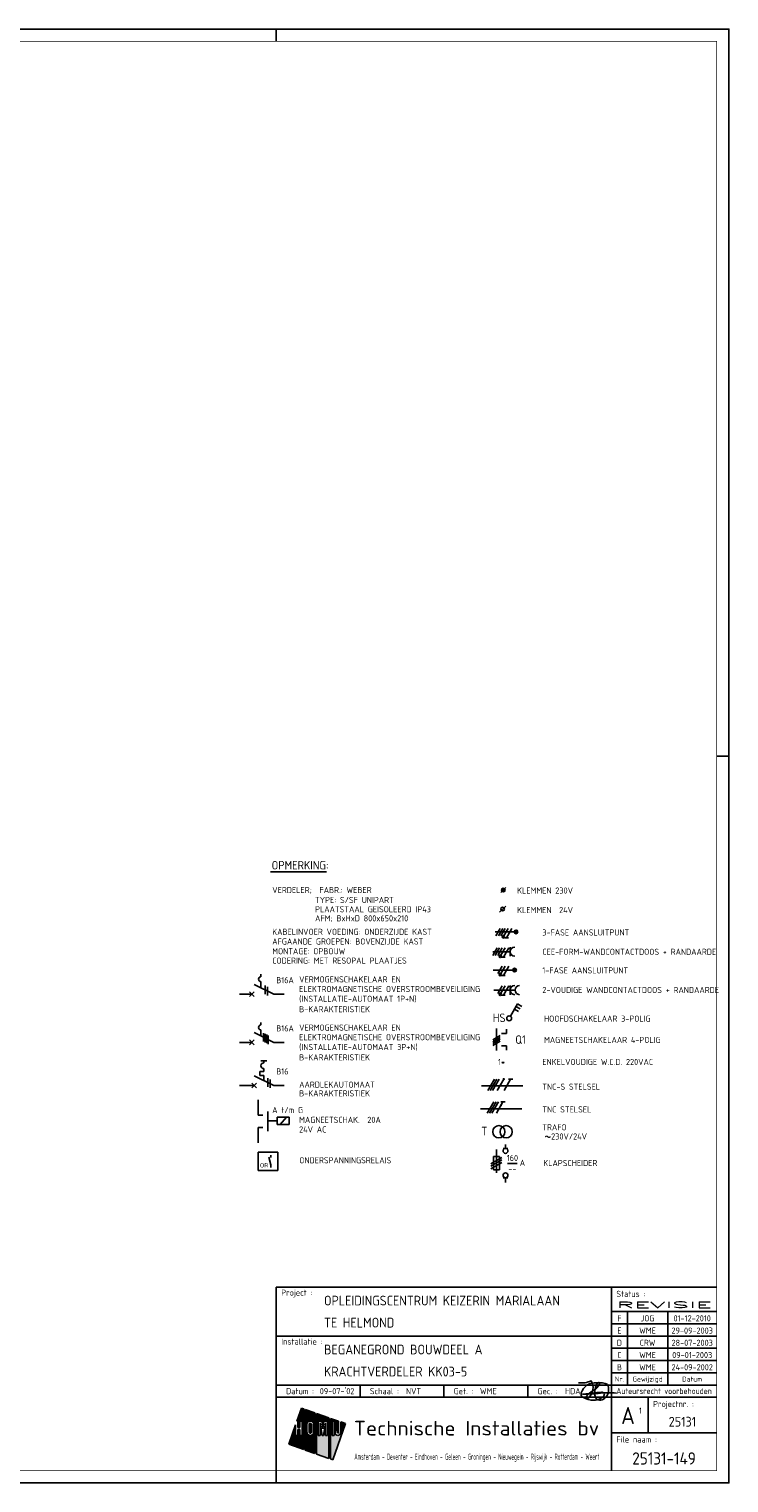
# Model space of a CAD drawing. Header units: millimetres. Extents: x 0 to 841, y 0 to 594.
# Tile 5 of 5: x 555 to 841, y 0 to 594. Entities that reach past the tile are written whole.
import ezdxf
from ezdxf.enums import TextEntityAlignment as Align

# ---------------------------------------------------------------- set-up
doc = ezdxf.new("R2010")
doc.units = ezdxf.units.MM
doc.linetypes.add('HIDDEN', pattern=[9.525, 6.35, -3.175])
doc.layers.get('0').update_dxf_attribs({"linetype": 'CONTINUOUS'})
for name, color, linetype in [('02-61-50-lijn050', 90, 'CONTINUOUS'), ('1', 7, 'CONTINUOUS'), ('40', 1, 'CONTINUOUS'), ('41', 2, 'CONTINUOUS'), ('70', 1, 'CONTINUOUS'), ('71', 2, 'CONTINUOUS'), ('EL$2B---_KADER', 4, 'CONTINUOUS'), ('LIJN025', 10, 'CONTINUOUS'), ('LIJN035', 50, 'CONTINUOUS'), ('LIJN050', 90, 'CONTINUOUS'), ('TEKST18', 210, 'CONTINUOUS'), ('TEKST25', 10, 'CONTINUOUS'), ('TEKST35', 50, 'CONTINUOUS'), ('TEKST50', 90, 'CONTINUOUS'), ('TEKST70', 130, 'CONTINUOUS')]:
    doc.layers.add(name, color=color, linetype=linetype)
doc.styles.add('5_0', font='iso.shx')
doc.styles.add('HELV', font='ISO.SHX')
doc.styles.add('ISO', font='ISO.SHX')
doc.styles.add('NEN', font='iso.shx')
doc.styles.add('ROMAND', font='romand')

# ---------------------------------------------------------------- blocks, each defined once
blk = doc.blocks.new('A1')
at = {"layer": 'LIJN025'}
for p, q in [((205, 589), (205, 594)), ((340.5, 589), (340.5, 594)), ((476, 589), (476, 594)), ((656, 589), (656, 594)), ((0, 297), (25, 297)), ((836, 297), (841, 297)), ((0, 148.5), (25, 148.5)), ((793, 80), (793, 5)), ((793, 70), (836, 70)), ((799.5, 70), (799.5, 40)), ((816, 70), (816, 40)), ((656, 60), (793, 60)), ((793, 65), (836, 65)), ((793, 60), (836, 60)), ((793, 55), (836, 55)), ((793, 50), (836, 50)), ((793, 45), (836, 45)), ((656, 40), (836, 40)), ((690.25, 35), (690.25, 40)), ((724.5, 35), (724.5, 40)), ((758.75, 35), (758.75, 40)), ((656, 35), (836, 35)), ((666.28, 30.55), (664.44, 25.28)), ((667.23, 30.22), (666.28, 30.55)), ((667.23, 13.64), (667.23, 30.22)), ((667.85, 30), (667.85, 13.42)), ((671.81, 28.62), (667.85, 30)), ((808, 35), (808, 20.5)), ((664.44, 25.28), (664.78, 25.28)), ((664.78, 25.28), (664.78, 22.62)), ((665.68, 22.62), (665.68, 25.28)), ((665.68, 25.28), (666.58, 25.28)), ((666.58, 25.28), (666.58, 19.41)), ((668.51, 23.91), (668.61, 24.43)), ((668.51, 20.8), (668.51, 23.91)), ((668.61, 24.43), (668.9, 24.86)), ((668.9, 24.86), (669.35, 25.18)), ((669.35, 25.18), (669.88, 25.28)), ((669.39, 23.89), (669.46, 24.14)), ((669.39, 20.81), (669.39, 23.89)), ((669.46, 24.14), (669.63, 24.32)), ((669.63, 24.32), (669.89, 24.39)), ((669.88, 25.28), (670.41, 25.18)), ((669.89, 24.39), (670.13, 24.32)), ((670.13, 24.32), (670.31, 24.14)), ((670.31, 24.14), (670.38, 23.89)), ((670.38, 23.89), (670.38, 20.81)), ((670.41, 25.18), (670.85, 24.88)), ((670.85, 24.88), (671.14, 24.45)), ((671.14, 24.45), (671.25, 23.91)), ((671.25, 23.91), (671.25, 20.8)), ((671.81, 12.03), (671.81, 28.62)), ((672.49, 28.38), (672.49, 11.8)), ((677.53, 26.61), (672.49, 28.38)), ((673.1, 25.28), (674.62, 25.28)), ((673.1, 19.41), (673.1, 25.28)), ((673.87, 24.56), (673.87, 19.41)), ((674.72, 19.41), (673.87, 24.56)), ((674.62, 25.28), (675, 22.14)), ((675, 22.14), (675.38, 25.28)), ((676.15, 24.56), (675.29, 19.41)), ((675.38, 25.28), (676.92, 25.28)), ((676.15, 19.41), (676.15, 24.56)), ((676.92, 25.28), (676.92, 19.41)), ((677.53, 10.03), (677.53, 26.61)), ((678.21, 26.37), (678.21, 9.79)), ((681.46, 25.24), (678.21, 26.37)), ((678.81, 25.28), (679.69, 25.28)), ((678.81, 19.41), (678.81, 25.28)), ((679.14, 9.47), (684.31, 24.24)), ((679.69, 25.28), (679.69, 19.41)), ((681.46, 20.62), (681.46, 25.24)), ((682.31, 24.94), (682.31, 20.61)), ((684.31, 24.24), (682.31, 24.94)), ((663.88, 23.67), (661.11, 15.78)), ((663.88, 19.41), (663.88, 23.67)), ((664.78, 19.41), (663.88, 19.41)), ((664.78, 22.62), (665.68, 22.62)), ((664.78, 21.86), (664.78, 19.41)), ((665.68, 21.86), (664.78, 21.86)), ((665.68, 19.41), (665.68, 21.86)), ((666.58, 19.41), (665.68, 19.41)), ((668.61, 20.28), (668.51, 20.8)), ((668.91, 19.82), (668.61, 20.28)), ((669.37, 19.52), (668.91, 19.82)), ((669.91, 19.41), (669.37, 19.52)), ((669.45, 20.57), (669.39, 20.81)), ((669.64, 20.38), (669.45, 20.57)), ((669.89, 20.32), (669.64, 20.38)), ((670.14, 20.38), (669.89, 20.32)), ((670.43, 19.53), (669.91, 19.41)), ((670.32, 20.56), (670.14, 20.38)), ((670.38, 20.81), (670.32, 20.56)), ((670.86, 19.83), (670.43, 19.53)), ((671.15, 20.26), (670.86, 19.83)), ((671.25, 20.8), (671.15, 20.26)), ((673.87, 19.41), (673.1, 19.41)), ((675.29, 19.41), (674.72, 19.41)), ((676.92, 19.41), (676.15, 19.41)), ((679.69, 19.41), (678.81, 19.41)), ((680.02, 21.54), (680.88, 21.54)), ((680.02, 20.61), (680.02, 21.54)), ((680.09, 20.16), (680.02, 20.61)), ((680.34, 19.76), (680.09, 20.16)), ((680.7, 19.5), (680.34, 19.76)), ((681.16, 19.41), (680.7, 19.5)), ((680.88, 21.54), (680.88, 20.62)), ((680.88, 20.62), (680.97, 20.41)), ((680.97, 20.41), (681.17, 20.33)), ((681.61, 19.5), (681.16, 19.41)), ((681.17, 20.33), (681.37, 20.41)), ((681.37, 20.41), (681.46, 20.62)), ((681.99, 19.77), (681.61, 19.5)), ((682.24, 20.17), (681.99, 19.77)), ((682.31, 20.61), (682.24, 20.17)), ((793, 20.5), (836, 20.5)), ((661.11, 15.78), (667.23, 13.64)), ((667.85, 13.42), (671.81, 12.03)), ((672.49, 11.8), (677.53, 10.03)), ((678.21, 9.79), (679.14, 9.47)), ((205, 0), (205, 5)), ((340.5, 0), (340.5, 5)), ((476, 0), (476, 5)), ((656, 0), (656, 5))]:
    blk.add_line(p, q, dxfattribs=at)
blk.add_lwpolyline([(0, 0), (0, 594), (841, 594), (841, 0)], close=True, dxfattribs=at)
for points in [[(664.44, 25.28), (666.28, 30.55), (667.23, 25.28), (667.23, 30.22)], [(667.85, 25.28), (667.85, 30), (671.81, 25.28), (671.81, 28.62)], [(664.78, 22.62), (664.78, 25.28), (665.68, 22.62), (665.68, 25.28)], [(666.58, 19.41), (666.58, 25.28), (667.23, 19.41), (667.23, 25.28)], [(669.35, 25.18), (667.85, 25.28), (669.88, 25.28), (667.85, 25.28)], [(668.9, 24.86), (667.85, 25.28), (669.35, 25.18), (667.85, 25.28)], [(668.61, 24.43), (667.85, 25.28), (668.9, 24.86), (667.85, 25.28)], [(667.85, 23.91), (667.85, 25.28), (668.51, 23.91), (668.61, 24.43)], [(667.85, 20.8), (667.85, 23.91), (668.51, 20.8), (668.51, 23.91)], [(669.39, 23.89), (669.46, 24.14), (670.38, 23.89), (670.31, 24.14)], [(669.39, 20.81), (669.39, 23.89), (670.38, 20.81), (670.38, 23.89)], [(669.46, 24.14), (669.63, 24.32), (670.31, 24.14), (670.13, 24.32)], [(669.63, 24.32), (669.89, 24.39), (670.13, 24.32), (669.89, 24.39)], [(670.41, 25.18), (669.88, 25.28), (670.41, 25.18), (671.81, 25.28)], [(670.85, 24.88), (670.41, 25.18), (670.85, 24.88), (671.81, 25.28)], [(671.14, 24.45), (670.85, 24.88), (671.14, 24.45), (671.81, 25.28)], [(671.25, 23.91), (671.14, 24.45), (671.81, 23.91), (671.81, 25.28)], [(671.25, 20.8), (671.25, 23.91), (671.81, 20.8), (671.81, 23.91)], [(672.49, 25.28), (672.49, 28.38), (677.53, 25.28), (677.53, 26.61)], [(672.49, 19.41), (672.49, 25.28), (673.1, 19.41), (673.1, 25.28)], [(673.87, 19.41), (673.87, 24.56), (674.72, 19.41), (673.87, 24.56)], [(675, 22.14), (674.62, 25.28), (675, 22.14), (675.38, 25.28)], [(675.29, 19.41), (676.15, 24.56), (676.15, 19.41), (676.15, 24.56)], [(676.92, 19.41), (676.92, 25.28), (677.53, 19.41), (677.53, 25.28)], [(679.69, 25.28), (678.21, 26.37), (681.46, 25.24), (678.21, 26.37)], [(678.81, 25.28), (678.21, 26.37), (679.69, 25.28), (678.21, 26.37)], [(678.21, 19.41), (678.21, 26.37), (678.81, 19.41), (678.81, 25.28)], [(679.69, 25.24), (679.69, 25.28), (681.46, 25.24)], [(679.69, 21.54), (679.69, 25.24), (681.46, 21.54), (681.46, 25.24)], [(682.31, 20.61), (682.31, 24.94), (683.04, 20.61), (684.31, 24.24)], [(661.11, 15.78), (662.39, 19.41), (667.23, 13.64), (667.23, 19.41)], [(662.39, 19.41), (663.88, 23.67), (663.88, 19.41), (663.88, 23.67)], [(664.78, 19.41), (664.78, 21.86), (665.68, 19.41), (665.68, 21.86)], [(667.85, 19.41), (668.51, 20.8), (667.85, 19.41), (668.61, 20.28)], [(667.85, 19.41), (667.85, 20.8), (667.85, 19.41), (668.51, 20.8)], [(667.85, 19.41), (668.61, 20.28), (667.85, 19.41), (668.91, 19.82)], [(667.85, 19.41), (668.91, 19.82), (667.85, 19.41), (669.37, 19.52)], [(667.85, 19.41), (669.37, 19.52), (667.85, 19.41), (669.91, 19.41)], [(667.85, 13.42), (667.85, 19.41), (671.81, 12.03), (671.81, 19.41)], [(669.45, 20.57), (669.39, 20.81), (670.32, 20.56), (670.38, 20.81)], [(669.64, 20.38), (669.45, 20.57), (670.14, 20.38), (670.32, 20.56)], [(669.89, 20.32), (669.64, 20.38), (669.89, 20.32), (670.14, 20.38)], [(669.91, 19.41), (670.43, 19.53), (669.91, 19.41), (671.81, 19.41)], [(670.43, 19.53), (670.86, 19.83), (670.43, 19.53), (671.81, 19.41)], [(670.86, 19.83), (671.15, 20.26), (670.86, 19.83), (671.81, 19.41)], [(671.81, 19.41), (671.15, 20.26), (671.81, 20.8), (671.25, 20.8)], [(672.49, 11.8), (672.49, 19.41), (677.53, 10.03), (677.53, 19.41)], [(678.21, 9.79), (678.21, 19.41), (679.14, 9.47), (682.62, 19.41)], [(679.69, 19.41), (679.69, 21.54), (680.02, 20.61), (680.02, 21.54)], [(679.69, 19.41), (680.02, 20.61), (679.69, 19.41), (680.09, 20.16)], [(679.69, 19.41), (680.09, 20.16), (679.69, 19.41), (680.34, 19.76)], [(679.69, 19.41), (680.34, 19.76), (679.69, 19.41), (680.7, 19.5)], [(679.69, 19.41), (680.7, 19.5), (679.69, 19.41), (681.16, 19.41)], [(680.02, 20.61), (680.02, 21.54), (680.09, 20.16), (680.02, 20.61)], [(681.46, 20.62), (680.88, 21.54), (681.46, 20.62), (681.46, 21.54)], [(681.37, 20.41), (680.88, 21.54), (681.46, 20.62), (680.88, 21.54)], [(681.17, 20.33), (680.88, 21.54), (681.37, 20.41), (680.88, 21.54)], [(680.97, 20.41), (680.88, 21.54), (681.17, 20.33), (680.88, 21.54)], [(680.88, 20.62), (680.88, 21.54), (680.97, 20.41), (680.88, 21.54)], [(681.16, 19.41), (682.62, 19.41), (681.61, 19.5), (682.62, 19.41)], [(682.62, 19.41), (681.61, 19.5), (682.62, 19.41), (681.99, 19.77)], [(682.62, 19.41), (681.99, 19.77), (683.04, 20.61), (682.24, 20.17)], [(682.24, 20.17), (682.31, 20.61), (682.24, 20.17), (683.04, 20.61)]]:
    blk.add_solid(points, dxfattribs=at)
at = {"layer": 'LIJN050'}
for p, q in [((836, 80), (656, 80)), ((656, 80), (656, 5))]:
    blk.add_line(p, q, dxfattribs=at)
at = {"layer": 'LIJN050', "const_width": 0.2}
blk.add_lwpolyline([(836, 5), (836, 589), (25, 589), (25, 5)], close=True, dxfattribs=at)
at = {"layer": 'TEKST18', "style": 'ISO'}
for s, p in [('Nr.', (796.25, 41.43)), ('Gewijzigd', (807.75, 41.43)), ('Datum', (826, 41.43))]:
    blk.add_text(s, height=2, dxfattribs=at).set_placement(p, align=Align.CENTER)
at = {"layer": 'TEKST18', "style": 'ISO', "width": 0.67468}
blk.add_text('Amsterdam - Deventer - Eindhoven - Geleen - Groningen - Nieuwegein - Rijswijk - Rotterdam - Weert', height=2.5, dxfattribs=at).set_placement((687.88, 9.47), (788, 9.47), align=Align.FIT)
at = {"layer": 'TEKST25', "style": 'ISO'}
for s, p in [('Project :', (658, 76.5)), ('Status :', (795, 76)), ('Installatie :', (658, 56.5)), ('Datum :', (660, 36.25)), ('Schaal :', (694.25, 36.25)), ('Get. :', (728.5, 36.25)), ('Gec. :', (762.75, 36.25)), ('Projectnr. :', (810, 31)), ('File naam :', (795, 16.5))]:
    blk.add_text(s, height=2.5, dxfattribs=at).set_placement(p)
at = {"layer": 'TEKST25', "style": 'ISO', "width": 1.015814}
blk.add_text('Auteursrecht voorbehouden', height=2.5, dxfattribs=at).set_placement((795, 36.3), (834, 36.3), align=Align.FIT)
at = {"layer": 'TEKST25', "style": 'ROMAND', "width": 2.899115}
blk.add_attdef('STATUS', text='', height=2.5, dxfattribs=at).set_placement((795, 71.5), (834, 71.5), align=Align.FIT)
at = {"layer": 'TEKST25', "style": 'ISO'}
for tag, p in [('E', (796.25, 66)), ('NAAM-E', (807.75, 66)), ('DATUM-E', (826, 66)), ('D', (796.25, 61)), ('NAAM-D', (807.75, 61)), ('DATUM-D', (826, 61)), ('C', (796.25, 56)), ('B', (796.25, 51)), ('NAAM-B', (807.75, 51)), ('NAAM-C', (807.75, 56)), ('DATUM-B', (826, 51)), ('DATUM-C', (826, 56)), ('A', (796.25, 46)), ('NAAM-A', (807.75, 46)), ('DATUM-A', (826, 46))]:
    blk.add_attdef(tag, text='', height=2.5, dxfattribs=at).set_placement(p, align=Align.CENTER)
for tag, p in [('DATUM', (673.75, 36.25)), ('SCHAAL', (709, 36.25)), ('GETEKEND', (739.25, 36.25)), ('GECONTOL.', (774, 36.25)), ('FORMAAT', (804.25, 28.25))]:
    blk.add_attdef(tag, p, '', height=2.5, dxfattribs=at)
at = {"layer": 'TEKST35', "style": 'ISO'}
for tag, p in [('PROJECT', (675.5, 72.5)), ('PLAATS', (675.5, 63.5)), ('INSTALLATIE-REGEL1', (675.5, 52.5)), ('INSTALLATIE-REGEL2', (675.5, 43.5))]:
    blk.add_attdef(tag, p, '', height=4, dxfattribs=at)
blk.add_attdef('PROJ.NR.', text='', height=4, dxfattribs=at).set_placement((822, 23), align=Align.CENTER)
at = {"layer": 'TEKST50', "style": 'HELV', "width": 1.169753}
blk.add_text('Technische Installaties bv', height=6, dxfattribs=at).set_placement((687.72, 19.36), (787.99, 19.36), align=Align.FIT)
at = {"layer": 'TEKST50', "style": 'ISO'}
blk.add_attdef('FILE-NAAM', text='', height=5, dxfattribs=at).set_placement((814.5, 7.5), align=Align.CENTER)
at = {"layer": 'TEKST70', "style": 'HELV'}
blk.add_text('A', height=7, dxfattribs=at).set_placement((799.75, 24), align=Align.CENTER)
blk = doc.blocks.new('PRHDAA4')
at = {"layer": '02-61-50-lijn050', "color": 50, "linetype": 'ByBlock', "flags": 128}
blk.add_lwpolyline([(1.04, 2.03, 0.043806), (-6.39, 1.89, -0.031193), (-12.8, 1.6), (-7.61, 2.16, 0.003454), (-5.1, 2.36, -0.231177), (-3.95, 1.92, -0.175519), (-3.92, 1.42, -0.153375), (-4.6, 0.4, -0.056813), (-5.76, -0.34, -0.100205), (-8.11, -0.94, -0.16296), (-12.67, 0.33, -0.379529), (-13.36, 2.09, -0.14016), (-11.01, 5.21, -0.143334), (-9.14, 6.05, -0.06258), (-4.67, 6.18, -0.12688), (-2.65, 5.49, -0.169413), (-2.32, 4.96, -0.095564), (-2.27, 2.38, -0.080055), (-2.63, 1.34, -0.126486), (-4.26, -0.44, -0.214891), (-6.48, -0.78, -0.203106), (-7.05, -0.45, -0.121177), (-7.75, 1.16, -0.121604), (-7.51, 4.45, -0.010614), (-7.31, 5.13, -0.021915), (-7.04, 5.72, -0.15615), (-6.41, 6.24, -0.050224), (-6.16, 6.3, -0.295436), (-5.97, 6.21, -0.250173), (-5.94, 5.68, -0.167384), (-8.57, 2.94, 0.121525), (-11.08, 0.82, 0.14194), (-11.19, 0.5, 0.153562), (-11.18, 0.3, 0.520832), (-10.31, 0.11, 0.362036), (-9.35, 7.05, -0.145439), (-14.41, 6.19)], format="xyb", dxfattribs=at)
blk = doc.blocks.new('T1146')
at = {"layer": '71'}
for p, q in [((-4, 0), (-4, -8)), ((0, -1.5), (-2, -1.5)), ((0, -6.5), (-2, -6.5))]:
    blk.add_line(p, q, dxfattribs=at)
blk = doc.blocks.new('RWS023', base_point=(227, 181))
at = {"layer": '40', "style": 'NEN'}
blk.add_text('~', height=5, dxfattribs=at).set_placement((223.5, 179.5))
blk = doc.blocks.new('KLAPSCHRENVOOI')
at = {"layer": '1', "color": 1}
for p, q in [((-16.95, 1.46), (-21.45, -1.14)), ((-16.95, 0.46), (-21.45, -2.14)), ((-16.95, -0.54), (-21.45, -3.14))]:
    blk.add_line(p, q, dxfattribs=at)
at = {"layer": '1', "color": 2}
for p, q in [((-20.45, 1.91), (-17.95, 1.91)), ((-20.45, -3.59), (-20.45, 1.91)), ((-19.2, 4.66), (-19.2, -4.84)), ((-17.95, 1.91), (-17.95, -3.59)), ((-16.5, 5.16), (-14.5, 5.16)), ((-17.95, -3.59), (-20.45, -3.59)), ((-14.5, -6.84), (-16.5, -6.84))]:
    blk.add_line(p, q, dxfattribs=at)
at = {"layer": '70'}
blk.add_line((-14.69, -0.96), (-10.69, -0.96), dxfattribs=at)
at = {"layer": '71'}
for centre in [(-15.5, 4.16), (-15.5, -5.84)]:
    blk.add_circle(centre, 1, dxfattribs=at)
at = {"layer": 'LIJN035'}
for p, q in [((-15.5, 5.16), (-15.5, 6.76)), ((-15.5, -6.84), (-15.5, -8.69))]:
    blk.add_line(p, q, dxfattribs=at)
at = {"layer": '40', "style": 'NEN'}
for s, p in [('160', (-12.69, 0.04)), ('--', (-12.69, -4.46))]:
    blk.add_text(s, height=2.5, dxfattribs=at).set_placement(p, align=Align.CENTER)
blk.add_text('A', height=2.5, dxfattribs=at).set_placement((-9.69, -1.96))
at = {"layer": 'TEKST25', "style": 'ISO'}
blk.add_text('KLAPSCHEIDER', height=2.5, dxfattribs=at).set_placement((-0.06, -2.04))

msp = doc.modelspace()

# ---------------------------------------------------------------- linework, layer by layer
at = {"color": 50}
for p, q in [((739.86, 162.18), (756.73, 162.18)), ((739.53, 152.88), (756.41, 152.88))]:
    msp.add_line(p, q, dxfattribs=at)
at = {"color": 10}
for p, q in [((742.53, 160.31), (745.23, 165)), ((743.46, 160.31), (746.17, 165)), ((744.4, 160.31), (747.11, 165)), ((746.28, 160.31), (748.98, 165)), ((749.09, 160.31), (751.79, 165)), ((750.86, 165), (752.73, 165)), ((742.2, 151.01), (744.91, 155.7)), ((743.14, 151.01), (745.84, 155.7)), ((744.08, 151.01), (746.78, 155.7)), ((745.95, 151.01), (748.66, 155.7)), ((747.72, 155.7), (749.59, 155.7))]:
    msp.add_line(p, q, dxfattribs=at)
at = {"color": 10, "const_width": 0.469}
for points in [[(748.78, 165.11, 1), (749.19, 164.88, 1)], [(747.64, 154.41, 1), (748.05, 154.17, 1)]]:
    msp.add_lwpolyline(points, format="xyb", close=True, dxfattribs=at)
at = {"layer": '1', "color": 1}
for p, q in [((747.54, 226.56), (745.79, 223.53)), ((748.54, 226.56), (746.79, 223.53)), ((749.54, 226.56), (747.79, 223.53)), ((750.79, 226.56), (749.07, 223.57)), ((752.29, 226.56), (750.11, 222.77)), ((746.27, 218.56), (744.52, 215.53)), ((747.27, 218.56), (745.52, 215.53)), ((748.27, 218.56), (746.52, 215.53)), ((749.52, 218.56), (747.8, 215.57)), ((751.02, 218.56), (748.84, 214.77)), ((748.27, 211.16), (746.52, 208.13)), ((749.52, 211.16), (747.8, 208.17)), ((751.02, 211.16), (748.84, 207.37)), ((748.27, 203.06), (746.52, 200.03)), ((749.52, 203.06), (747.8, 200.07)), ((751.02, 203.06), (748.84, 199.27))]:
    msp.add_line(p, q, dxfattribs=at)
at = {"layer": '1', "color": 2}
for p, q in [((646.93, 203.69), (654.97, 199.67)), ((646.93, 183.99), (654.97, 179.97)), ((650.93, 172.46), (650.93, 171.66)), ((646.93, 166.39), (654.97, 162.37)), ((650.93, 168.06), (649.33, 168.06)), ((649.33, 168.06), (649.33, 166.46)), ((649.33, 166.46), (650.93, 166.46)), ((650.93, 169.26), (650.93, 168.06)), ((650.93, 166.46), (650.93, 164.4))]:
    msp.add_line(p, q, dxfattribs=at)
at = {"layer": '1', "color": 1}
for centre in [(748.82, 223.13), (747.55, 215.13), (747.55, 207.73), (747.55, 199.63)]:
    msp.add_circle(centre, 0.5, dxfattribs=at)
at = {"layer": '1', "color": 2}
msp.add_arc((650.93, 170.46), 1.2, 90, 270, dxfattribs=at)
at = {"layer": '40'}
msp.add_line((749.76, 235.71), (747.26, 233.21), dxfattribs=at)
at = {"layer": '40', "color": 2}
msp.add_circle((748.51, 234.46), 0.75, dxfattribs=at)
at = {"layer": '70'}
for p, q in [((747.76, 241.21), (749.76, 243.21)), ((750.88, 222.77), (749.33, 222.77)), ((749.61, 214.77), (748.06, 214.77)), ((651.43, 203.19), (651.43, 199.69)), ((652.43, 202.69), (652.43, 199.19)), ((749.61, 207.37), (748.06, 207.37)), ((749.61, 199.27), (748.06, 199.27)), ((650.8, 183.8), (650.8, 180.3)), ((651.45, 183.48), (651.45, 179.98)), ((652.09, 183.16), (652.09, 179.66)), ((652.74, 182.83), (652.74, 179.33)), ((744.53, 181.03), (747.56, 182.78)), ((747.56, 182.03), (744.53, 180.28)), ((744.53, 179.53), (747.56, 181.28)), ((744.53, 178.78), (747.56, 180.53)), ((652.51, 165.37), (652.51, 161.87)), ((653.51, 164.87), (653.51, 161.37))]:
    msp.add_line(p, q, dxfattribs=at)
at = {"layer": '70', "const_width": 0.5}
for points in [[(748.57, 223.13, 1), (749.07, 223.13, 1)], [(747.3, 215.13, 1), (747.8, 215.13, 1)], [(747.3, 207.73, 1), (747.8, 207.73, 1)], [(747.3, 199.63, 1), (747.8, 199.63, 1)]]:
    msp.add_lwpolyline(points, format="xyb", close=True, dxfattribs=at)
at = {"layer": '71'}
for p, q in [((744.48, 217.04), (751.57, 217.04)), ((751.57, 215.16), (751.57, 218.91)), ((649.72, 206.8), (649.72, 207.8)), ((649.72, 202.3), (649.72, 204.8)), ((751.57, 199.48), (751.57, 203.23)), ((744.97, 201.36), (753.57, 201.36)), ((751.68, 190.7), (754.58, 195.72)), ((753.33, 193.56), (755.06, 192.56)), ((753.95, 194.64), (755.69, 193.64)), ((754.58, 195.72), (756.31, 194.72)), ((649.72, 187.1), (649.72, 188.1)), ((649.72, 182.6), (649.72, 185.1)), ((746.05, 185.65), (746.05, 176.65)), ((750.05, 183.65), (748.05, 183.65)), ((750.05, 178.65), (748.05, 178.65)), ((645.93, 163.37), (647.93, 161.37)), ((645.93, 161.37), (647.93, 163.37)), ((661.31, 149.38), (656.31, 149.38)), ((656.31, 149.38), (656.31, 146.38)), ((661.31, 146.38), (661.31, 149.38)), ((656.31, 146.38), (661.31, 146.38)), ((656.65, 135.2), (648.55, 135.2)), ((648.55, 135.2), (648.55, 127.7)), ((653.73, 129.96), (652.97, 133.06)), ((656.65, 127.7), (656.65, 135.2)), ((648.55, 127.7), (656.65, 127.7))]:
    msp.add_line(p, q, dxfattribs=at)
for centre, radius in [((748.76, 242.21), 0.75), ((748.76, 242.21), 0.5), ((748.76, 242.21), 0.25), ((753.98, 225.12), 0.75), ((753.98, 225.12), 0.5), ((753.98, 225.12), 0.25), ((753.4, 209.54), 0.75), ((753.4, 209.54), 0.5), ((753.4, 209.54), 0.25), ((751.17, 189.84), 1), ((746.95, 143.5), 2.5), ((749.95, 143.5), 2.5)]:
    msp.add_circle(centre, radius, dxfattribs=at)
for centre, radius in [((753.45, 217.04), 1.88), ((649.72, 205.8), 1), ((753.45, 201.36), 1.88), ((755.45, 201.36), 1.88), ((649.72, 186.1), 1)]:
    msp.add_arc(centre, radius, 90, 270, dxfattribs=at)
at = {"layer": 'LIJN025', "linetype": 'Continuous'}
msp.add_line((653.61, 249.62), (676.49, 249.62), dxfattribs=at)
at = {"layer": 'LIJN025', "color": 2, "linetype": 'Continuous'}
for p, q in [((645.01, 198.69), (646.98, 200.67)), ((645.01, 200.67), (646.98, 198.69)), ((645.01, 180.97), (646.98, 178.99)), ((645.01, 178.99), (646.98, 180.97))]:
    msp.add_line(p, q, dxfattribs=at)
at = {"layer": 'LIJN025', "color": 1, "linetype": 'Continuous'}
msp.add_line((657.61, 146.38), (660.12, 149.38), dxfattribs=at)
at = {"layer": 'LIJN025', "color": 2, "linetype": 'HIDDEN', "ltscale": 2.5}
msp.add_line((656.31, 147.88), (652.54, 147.88), dxfattribs=at)
at = {"layer": 'LIJN035'}
for p, q in [((753.48, 225.12), (745.4, 225.12)), ((752.9, 209.54), (744.7, 209.54)), ((646, 199.68), (640.92, 199.68)), ((654.97, 199.67), (659.17, 199.67)), ((750.05, 183.65), (750.05, 185.45)), ((646, 179.98), (640.92, 179.98)), ((654.97, 179.97), (659.17, 179.97)), ((750.05, 176.85), (750.05, 178.65)), ((646.94, 162.38), (640.92, 162.38)), ((654.97, 162.37), (659.17, 162.37)), ((648.54, 150.22), (648.54, 156.51)), ((648.54, 138.94), (648.54, 145.22)), ((653.73, 133.93), (653.73, 132.95)), ((653.73, 129.96), (653.73, 128.83))]:
    msp.add_line(p, q, dxfattribs=at)
at = {"layer": 'LIJN050'}
msp.add_line((649.72, 172.46), (652.12, 172.46), dxfattribs=at)

# ---------------------------------------------------------------- block references
at = {"layer": '40'}
msp.add_blockref('RWS023', (768.95, 140.3), dxfattribs=at)
at = {"layer": 'EL$2B---_KADER'}
msp.add_blockref('A1', (0, 0), dxfattribs=at).add_auto_attribs({'NAAM-E': 'JOG', 'NAAM-D': 'WME', 'NAAM-C': 'CRW', 'NAAM-B': 'WME', 'NAAM-A': 'WME', 'STATUS': 'REVISIE', 'FILE-NAAM': '25131-149', 'SCHAAL': 'NVT', 'INSTALLATIE-REGEL2': 'KRACHTVERDELER KK03-5', 'INSTALLATIE-REGEL1': 'BEGANEGROND BOUWDEEL A', 'DATUM': "09-07-'02", 'PLAATS': 'TE HELMOND', 'PROJECT': 'OPLEIDINGSCENTRUM KEIZERIN MARIALAAN', 'GETEKEND': 'WME', 'GECONTOL.': 'HDA', 'C': 'D', 'B': 'C', 'A': 'B', 'E': 'F', 'D': 'E', 'PROJ.NR.': '25131', 'DATUM-C': '28-07-2003', 'DATUM-B': '09-01-2003', 'DATUM-A': '24-09-2002', 'FORMAAT': '1', 'DATUM-E': '01-12-2010', 'DATUM-D': '29-09-2003'})
at = {"layer": 'LIJN025', "color": 2, "linetype": 'Continuous', "rotation": 180}
msp.add_blockref('T1146', (648.54, 143.72), dxfattribs=at)
at = {"layer": 'LIJN025'}
for name, p in [('KLAPSCHRENVOOI', (765.2, 131.5)), ('PRHDAA4', (794, 34.7))]:
    msp.add_blockref(name, p, dxfattribs=at)

# ---------------------------------------------------------------- texts
at = {"layer": '40', "style": 'NEN'}
for s, height, p in [('B16', 2.5, (655.97, 204.17)), ('A', 2.5, (660.97, 204.17)), ('B16', 2.5, (655.97, 184.47)), ('A', 2.5, (660.97, 184.47)), ('B16', 2.5, (655.97, 166.87)), ('230V/24V', 2.5, (768.35, 140.3)), ('OR', 1.8, (649.32, 128.86))]:
    msp.add_text(s, height=height, dxfattribs=at).set_placement(p)
at = {"layer": '41', "style": 'NEN'}
msp.add_text('T', height=3.5, dxfattribs=at).set_placement((742.25, 142), align=Align.RIGHT)
at = {"layer": 'TEKST25'}
for s, style, p in [('VERDELER;  FABR.: WEBER', 'ISO', (654.34, 240.99)), ('TYPE: S/SF UNIPART', 'ISO', (671.84, 236.93)), ('KLEMMEN 230V', 'ISO', (754.42, 240.79)), ('AFM; BxHxD 800x650x210', 'ISO', (671.84, 229.43)), ('PLAATSTAAL GEISOLEERD IP43', 'ISO', (671.84, 233.13)), ('KLEMMEN  24V', 'ISO', (754.42, 232.79)), ('KABELINVOER VOEDING: ONDERZIJDE KAST', 'ISO', (654.34, 223.92)), ('3-FASE AANSLUITPUNT', 'ISO', (764.74, 223.65)), ('AFGAANDE GROEPEN: BOVENZIJDE KAST', 'ISO', (654.34, 219.97)), ('CODERING: MET RESOPAL PLAATJES', 'ISO', (654.34, 212.16)), ('MONTAGE: OPBOUW', 'ISO', (654.34, 215.99)), ('CEE-FORM-WANDCONTACTDOOS + RANDAARDE', 'ISO', (764.74, 215.75)), ('1-FASE AANSLUITPUNT', 'ISO', (764.74, 208.15)), ('VERMOGENSCHAKELAAR EN ', 'ISO', (665.34, 204.48)), ('ELEKTROMAGNETISCHE OVERSTROOMBEVEILIGING', 'ISO', (665.34, 200.55)), ('2-VOUDIGE WANDCONTACTDOOS + RANDAARDE', 'ISO', (764.74, 200.15)), ('(INSTALLATIE-AUTOMAAT 1P+N)', 'ISO', (665.34, 196.55)), ('B-KARAKTERISTIEK', 'ISO', (665.34, 192.3)), ('HOOFDSCHAKELAAR 3-POLIG', 'ISO', (765.44, 188.45)), ('VERMOGENSCHAKELAAR EN ', 'ISO', (665.34, 184.78)), ('(INSTALLATIE-AUTOMAAT 3P+N)', 'ISO', (665.34, 176.85)), ('ELEKTROMAGNETISCHE OVERSTROOMBEVEILIGING', 'ISO', (665.34, 180.85)), ('MAGNEETSCHAKELAAR 4-POLIG', 'ISO', (765.44, 179.75)), ('B-KARAKTERISTIEK', 'ISO', (665.34, 172.6)), ('1*', '5_0', (746.62, 170.74)), ('ENKELVOUDIGE W.C.D. 220VAC', 'ISO', (764.74, 170.75)), ('AARDLEKAUTOMAAT', 'ISO', (665.34, 161.48)), ('B-KARAKTERISTIEK', 'ISO', (665.34, 157.9)), ('TNC-S STELSEL', 'ISO', (764.74, 160.65)), ('A t/m G', 'ISO', (654.32, 151.09)), ('MAGNEETSCHAK.  20A', 'ISO', (665.32, 147.09)), ('TNC STELSEL', 'ISO', (764.74, 151.35)), ('24V AC', 'ISO', (665.32, 143.16)), ('TRAFO', 'ISO', (764.74, 144.05)), ('ONDERSPANNINGSRELAIS', 'ISO', (665.42, 130.58))]:
    msp.add_text(s, height=2.5, dxfattribs=dict(at, style=style)).set_placement(p)
at = {"layer": 'TEKST35', "linetype": 'HIDDEN', "style": 'ISO'}
msp.add_text('OPMERKING:', height=3.5, dxfattribs=at).set_placement((654.1, 250.62))
at = {"layer": 'TEKST35', "style": 'NEN'}
for s, p in [('HS', (744.49, 188.28)), ('Q1', (753.69, 179.38))]:
    msp.add_text(s, height=3.5, dxfattribs=at).set_placement(p)

doc.saveas('drawing.dxf')
